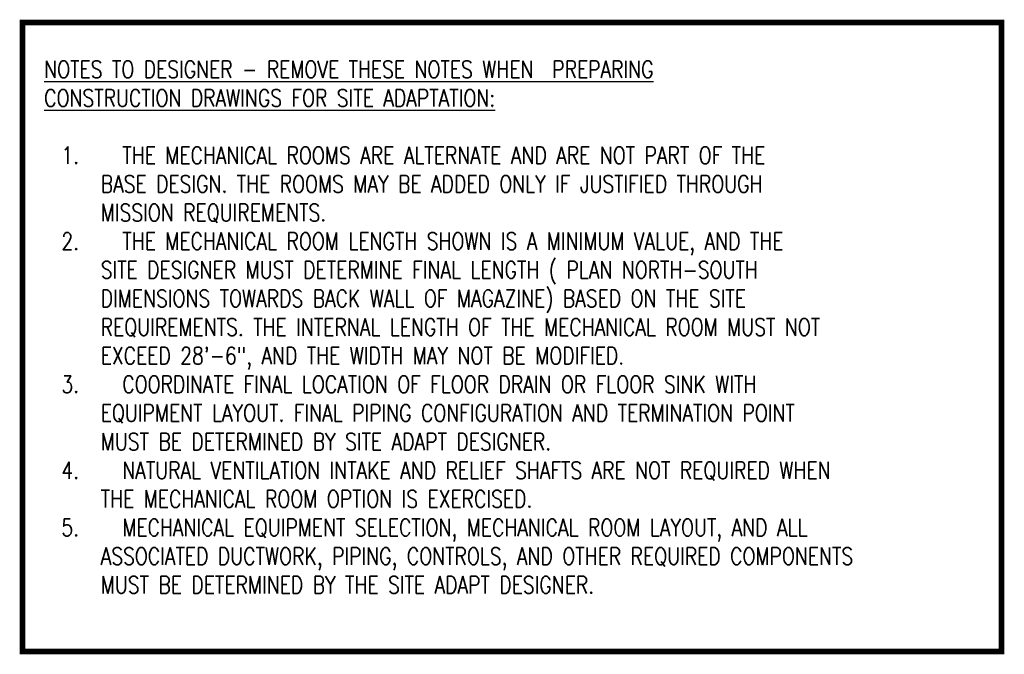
# Model space of a CAD drawing. Header units: inches. Extents: x -5890 to 5861, y -818 to 196.
# Tile 19 of 19: x 656 to 1000, y -26 to 196. Entities that reach past the tile are written whole.
import ezdxf

# ---------------------------------------------------------------- set-up
doc = ezdxf.new("R2010")
doc.units = ezdxf.units.IN
doc.header["$MEASUREMENT"] = 0
doc.layers.add('S-ANNO-NOTE', color=2, linetype='Continuous')
doc.styles.add('Annotative', font='romans.shx', dxfattribs={"width": 0.8, "height": 0.125})

msp = doc.modelspace()

# ---------------------------------------------------------------- linework, layer by layer
at = {"layer": 'S-ANNO-NOTE', "lineweight": -3, "const_width": 2}
msp.add_lwpolyline([(656.8418, -25.0957), (656.8418, 194.5692), (998.8668, 194.5692), (998.8668, -25.0957)], close=True, dxfattribs=at)

# ---------------------------------------------------------------- texts
at = {"layer": 'S-ANNO-NOTE', "lineweight": -3, "insert": (664.4078, 181.2123), "char_height": 6, "width": 348.496151, "attachment_point": 1, "style": 'Annotative'}
msp.add_mtext('{\\LNOTES TO DESIGNER - REMOVE THESE NOTES WHEN  PREPARING\\PCONSTRUCTION DRAWINGS FOR SITE ADAPTATION:}\\P\\P\\pxi-3,l4,t4;1.^I THE MECHANICAL ROOMS ARE ALTERNATE AND ARE NOT PART OF THE  \\P\\pi0,l0,tz;      BASE DESIGN. THE ROOMS MAY BE ADDED ONLY IF JUSTIFIED THROUGH\\P      MISSION REQUIREMENTS.\\P\\pi-3,l4,t4;2.^I THE MECHANICAL ROOM LENGTH SHOWN IS A MINIMUM VALUE, AND THE\\P\\pi0,l0,tz;      SITE DESIGNER MUST DETERMINE FINAL LENGTH ( PLAN NORTH-SOUTH \\P      DIMENSIONS TOWARDS BACK WALL OF MAGAZINE) BASED ON THE SITE\\P      REQUIREMENTS. THE INTERNAL LENGTH OF THE MECHANICAL ROOM MUST NOT \\P      EXCEED 28\'-6", AND THE WIDTH MAY NOT BE MODIFIED. \\P\\pi-3,l4,t4;3.^I COORDINATE FINAL LOCATION OF FLOOR DRAIN OR FLOOR SINK WITH  \\P\\pi0,l0,tz;      EQUIPMENT LAYOUT. FINAL PIPING CONFIGURATION AND TERMINATION POINT\\P      MUST BE DETERMINED BY SITE ADAPT DESIGNER.\\P\\pi-3,l4,t4;4.^I NATURAL VENTILATION INTAKE AND RELIEF SHAFTS ARE NOT REQUIRED WHEN \\P\\pi0,l0,tz;      THE MECHANICAL ROOM OPTION IS EXERCISED.\\P\\pi-3,l4,t4;5.^I MECHANICAL EQUIPMENT SELECTION, MECHANICAL ROOM LAYOUT, AND ALL \\P\\pi0,l0,tz;      ASSOCIATED DUCTWORK, PIPING, CONTROLS, AND OTHER REQUIRED COMPONENTS\\P      MUST BE DETERMINED BY THE SITE ADAPT DESIGNER.', dxfattribs=at)

doc.saveas('drawing.dxf')
